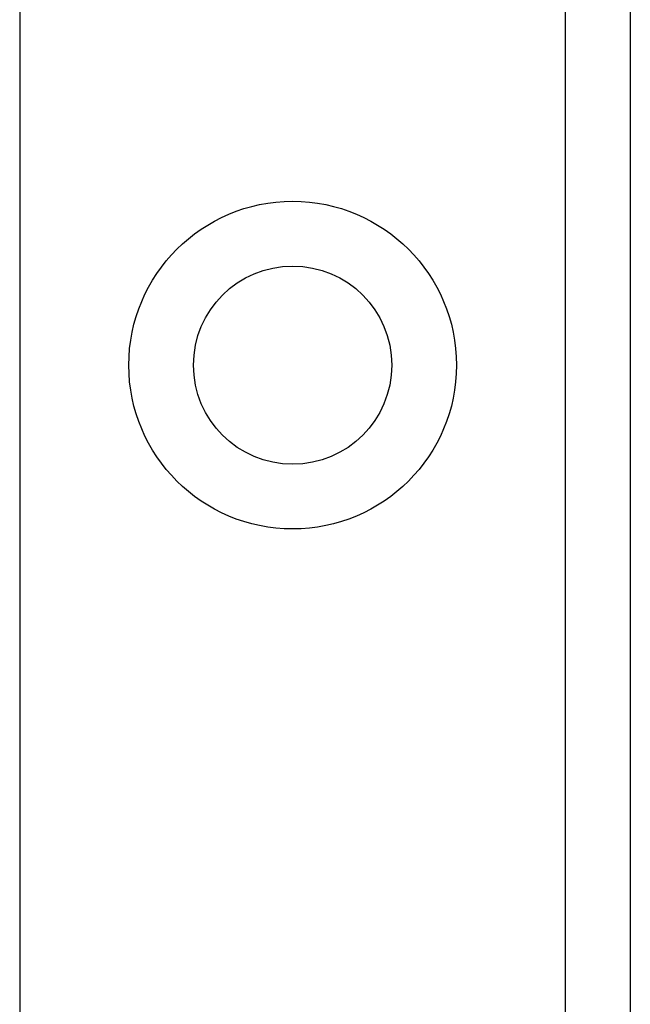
# Model space of a CAD drawing. Header units: inches. Extents: x 5 to 143, y 9 to 75.
# Tile 8 of 84: x 6.894 to 7.402, y 28.94 to 29.759. Entities that reach past the tile are written whole.
import ezdxf

# ---------------------------------------------------------------- set-up
doc = ezdxf.new("R2010")
doc.units = ezdxf.units.IN
doc.header["$MEASUREMENT"] = 0
doc.layers.add('Visible Edges(ANSI)', color=7, linetype='Continuous', lineweight=25)
doc.layers.add('Visible Tangent Edges(ANSI)', color=7, linetype='Continuous', lineweight=25)

msp = doc.modelspace()

# ---------------------------------------------------------------- linework, layer by layer
at = {"layer": 'Visible Edges(ANSI)'}
msp.add_line((7.4025, 55.42898), (7.4025, 28.12018), dxfattribs=at)
msp.add_circle((7.1215, 29.47143), 0.0825, dxfattribs=at)
at = {"layer": 'Visible Tangent Edges(ANSI)'}
for p, q in [((6.89435, 55.42898), (6.89435, 28.12018)), ((7.34865, 28.12018), (7.34865, 55.42898))]:
    msp.add_line(p, q, dxfattribs=at)
msp.add_circle((7.1215, 29.47143), 0.13635, dxfattribs=at)

doc.saveas('drawing.dxf')
